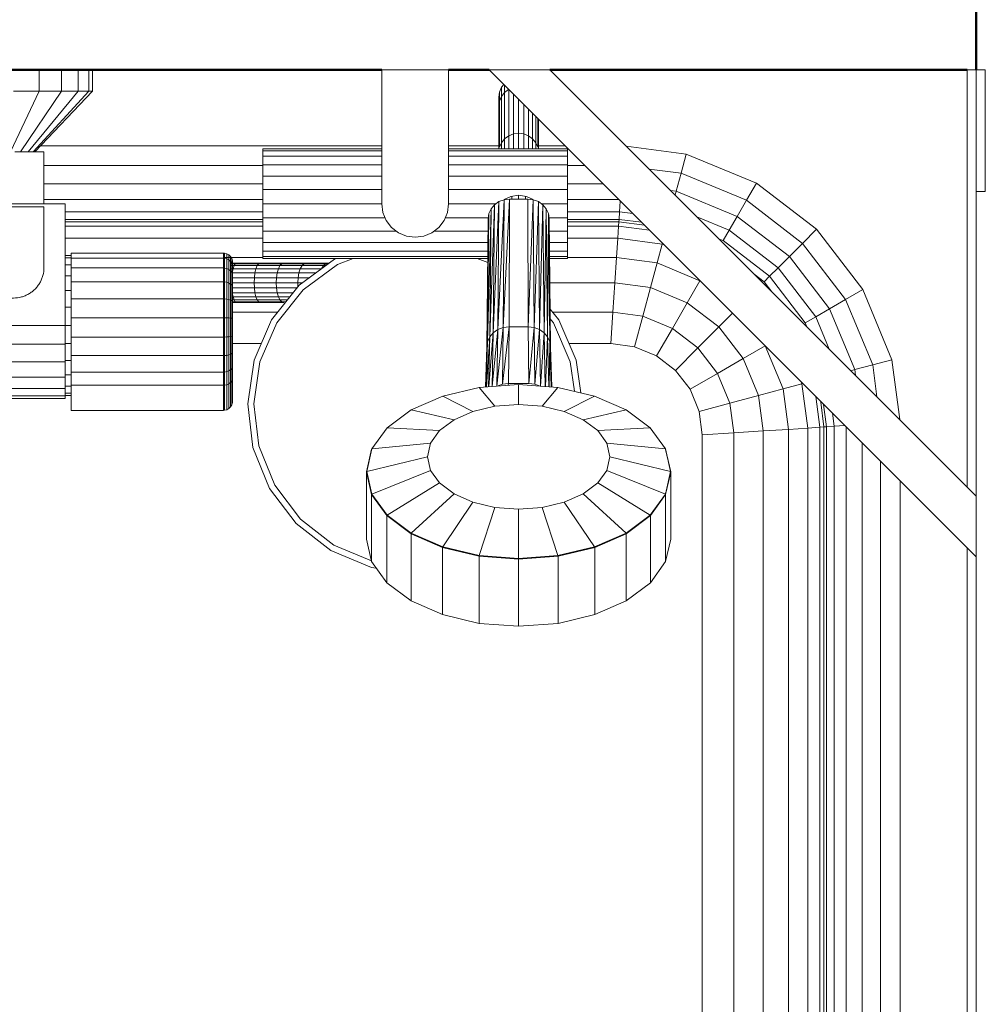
# Model space of a CAD drawing. Header units: millimetres. Extents: x -121 to 17420, y 1231 to 43130.
# Tile 40 of 57: x 13053 to 13370, y 41869 to 42192. Entities that reach past the tile are written whole.
import ezdxf

# ---------------------------------------------------------------- set-up
doc = ezdxf.new("R2010")
doc.units = ezdxf.units.MM
for name, color, linetype, lineweight in [('A-WALL-____-MCUT', 113, 'Continuous', 50), ('A-WALL-____-OTLN', 113, 'Continuous', 20), ('M-EQPM-____-OTLN', 50, 'Continuous', 20)]:
    doc.layers.add(name, color=color, linetype=linetype, lineweight=lineweight)

# ---------------------------------------------------------------- blocks, each defined once
blk = doc.blocks.new('Прямая форма - 83 new-608728-В_Этаж 01_Канализация')
at = {"layer": 'M-EQPM-____-OTLN', "color": 9}
for p, q in [((92.34, 493), (92.34, 500)), ((99.59, 493), (99.59, 500)), ((105.15, 493), (105.15, 500)), ((108.64, 493), (108.64, 500)), ((109.84, 493), (109.84, 500)), ((204.84, 456), (204.84, 500)), ((226.84, 500), (204.84, 500)), ((226.84, 456), (226.84, 500)), ((400.16, 339.93), (240.1, 500)), ((260.1, 500), (240.1, 500)), ((400.16, 359.93), (260.1, 500)), ((397.16, 362.93), (397.16, 500)), ((397.16, 500), (400.16, 500)), ((400.16, 500), (400.16, 359.93)), ((400.16, 500), (403.16, 500)), ((403.16, 500), (403.16, 460)), ((244.21, 494.25), (244.92, 495.18)), ((92.34, 493), (82.84, 473)), ((92.34, 493), (83.9, 493)), ((99.59, 493), (86.15, 473)), ((105.15, 493), (88.69, 473)), ((108.64, 493), (90.29, 473)), ((109.84, 493), (90.84, 473)), ((99.59, 493), (92.34, 493)), ((105.15, 493), (99.59, 493)), ((108.64, 493), (105.15, 493)), ((109.84, 493), (108.64, 493)), ((243.34, 491), (243.56, 492.68)), ((243.56, 492.68), (244.21, 494.25)), ((243.56, 489.63), (243.56, 492.68)), ((244.21, 491.19), (244.21, 494.25)), ((244.21, 491.19), (245.24, 492.53)), ((245.24, 492.53), (245.24, 494.86)), ((245.24, 492.53), (246.56, 493.54)), ((245.24, 477.33), (245.24, 492.53)), ((246.59, 493.51), (246.59, 478.32)), ((248.16, 491.94), (248.16, 478.95)), ((243.52, 489.63), (243.34, 491)), ((243.34, 491), (243.34, 487.95)), ((243.34, 487.95), (243.34, 491)), ((243.34, 487.95), (243.56, 489.63)), ((243.56, 489.63), (244.21, 491.19)), ((243.56, 474.52), (243.56, 489.63)), ((244.21, 476.03), (244.21, 491.19)), ((249.84, 479.16), (249.84, 490.26)), ((251.52, 478.95), (251.52, 488.58)), ((243.34, 474), (243.34, 487.95)), ((253.09, 478.32), (253.09, 487.01)), ((254.43, 477.33), (254.43, 485.66)), ((255.47, 476.03), (255.47, 484.63)), ((256.12, 474.52), (256.12, 483.98)), ((256.34, 474), (256.34, 483.76)), ((246.59, 478.32), (248.16, 478.95)), ((248.16, 478.95), (249.84, 479.16)), ((248.16, 478.95), (248.16, 474)), ((249.84, 474), (249.84, 479.16)), ((249.84, 479.16), (251.52, 478.95)), ((251.52, 478.95), (253.09, 478.32)), ((251.52, 474), (251.52, 478.95)), ((243.56, 474.52), (244.21, 476.03)), ((244.21, 476.03), (245.24, 477.33)), ((244.21, 474), (244.21, 476.03)), ((245.24, 477.33), (246.59, 478.32)), ((245.24, 474), (245.24, 477.33)), ((246.59, 478.32), (246.59, 474)), ((253.09, 478.32), (254.43, 477.33)), ((253.09, 474), (253.09, 478.32)), ((254.43, 477.33), (255.47, 476.03)), ((254.43, 474), (254.43, 477.33)), ((255.47, 476.03), (256.12, 474.52)), ((255.47, 474), (255.47, 476.03)), ((84.34, 473), (93.84, 473)), ((92.74, 475), (204.84, 475)), ((93.84, 473), (93.84, 456)), ((165.84, 473.39), (165.84, 474)), ((204.84, 474), (165.84, 474)), ((165.84, 471.59), (165.84, 473.39)), ((204.84, 473.39), (165.84, 473.39)), ((226.84, 475), (243.34, 475)), ((265.84, 474), (226.84, 474)), ((265.84, 473.39), (226.84, 473.39)), ((256.34, 475), (265.1, 475)), ((265.84, 474), (265.84, 473.39)), ((265.84, 473.39), (265.84, 471.59)), ((285.2, 474.9), (304.9, 472.3)), ((165.84, 468.73), (165.84, 471.59)), ((165.84, 471.59), (204.84, 471.59)), ((226.84, 471.59), (265.84, 471.59)), ((265.84, 471.59), (265.84, 468.73)), ((303.21, 466), (304.9, 472.3)), ((304.9, 472.3), (327.94, 462.76)), ((93.84, 468.53), (165.84, 468.53)), ((165.84, 465), (165.84, 468.73)), ((204.84, 468.73), (165.84, 468.73)), ((265.84, 468.73), (226.84, 468.73)), ((265.84, 468.73), (265.84, 465)), ((265.84, 468.53), (271.57, 468.53)), ((292.72, 467.38), (303.21, 466)), ((301.63, 460.13), (303.21, 466)), ((303.21, 466), (324.68, 457.11)), ((165.84, 460.66), (165.84, 465)), ((165.84, 465), (204.84, 465)), ((265.84, 465), (226.84, 465)), ((265.84, 460.66), (265.84, 465)), ((324.68, 457.11), (327.94, 462.76)), ((327.94, 462.76), (347.73, 447.57)), ((93.84, 462.5), (165.84, 462.5)), ((165.84, 456), (165.84, 460.66)), ((204.84, 460.66), (165.84, 460.66)), ((265.84, 460.66), (226.84, 460.66)), ((265.84, 462.5), (277.6, 462.5)), ((265.84, 456), (265.84, 460.66)), ((299.72, 460.38), (301.63, 460.13)), ((301.28, 458.82), (301.63, 460.13)), ((301.63, 460.13), (321.64, 451.84)), ((403.16, 460), (400.16, 460)), ((93.84, 457.32), (165.84, 457.32)), ((243.34, 456.67), (241.49, 413.6)), ((241.49, 413.6), (243.34, 456.67)), ((241.89, 455.66), (243.34, 456.67)), ((241.89, 455.66), (243.34, 456.67)), ((245.03, 457.3), (243.01, 414.64)), ((243.01, 414.64), (245.03, 457.3)), ((243.01, 414.64), (243.34, 456.67)), ((243.34, 456.67), (243.01, 414.64)), ((243.34, 456.67), (245.03, 457.3)), ((243.34, 456.67), (245.03, 457.3)), ((246.84, 457.52), (244.79, 415.3)), ((244.79, 415.3), (246.84, 457.52)), ((244.79, 415.3), (245.03, 457.3)), ((245.03, 457.3), (244.79, 415.3)), ((245.03, 457.33), (247.25, 458.41)), ((246.84, 457.52), (245.03, 457.3)), ((245.03, 457.3), (246.84, 457.52)), ((246.69, 415.53), (246.84, 457.52)), ((246.69, 415.53), (246.84, 457.52)), ((252.84, 457.52), (246.84, 457.52)), ((252.84, 457.52), (246.84, 457.52)), ((247.25, 458.41), (249.84, 458.81)), ((247.64, 457.52), (247.64, 458.47)), ((249.84, 457.52), (249.84, 458.81)), ((249.84, 458.81), (252.43, 458.41)), ((252.04, 457.52), (252.04, 458.47)), ((252.43, 458.41), (254.65, 457.33)), ((252.99, 415.53), (252.84, 457.52)), ((252.84, 457.52), (252.99, 415.53)), ((252.84, 457.52), (254.65, 457.3)), ((252.84, 457.52), (254.65, 457.3)), ((254.65, 457.3), (252.99, 415.53)), ((252.99, 415.53), (254.65, 457.3)), ((254.89, 415.3), (254.65, 457.3)), ((254.65, 457.3), (254.89, 415.3)), ((254.65, 457.3), (256.34, 456.67)), ((254.65, 457.3), (256.34, 456.67)), ((256.34, 456.67), (254.89, 415.3)), ((254.89, 415.3), (256.34, 456.67)), ((256.66, 414.64), (256.34, 456.67)), ((256.34, 456.67), (256.66, 414.64)), ((256.34, 456.67), (257.79, 455.66)), ((256.34, 456.67), (257.79, 455.66)), ((265.84, 457.32), (282.78, 457.32)), ((283, 453.35), (283.23, 456.86)), ((321.64, 451.84), (324.68, 457.11)), ((324.68, 457.11), (343.12, 442.96)), ((100.84, 456), (-101.16, 456)), ((100.84, 416), (100.84, 456)), ((100.84, 453.35), (165.84, 453.35)), ((165.84, 451.34), (165.84, 456)), ((204.84, 456), (165.84, 456)), ((205.21, 453.15), (204.84, 456)), ((205.21, 453.15), (206.31, 450.5)), ((225.36, 450.5), (226.46, 453.15)), ((226.46, 453.15), (226.84, 456)), ((242.38, 456), (226.84, 456)), ((240.78, 454.34), (239.59, 410.64)), ((239.59, 410.64), (240.78, 454.34)), ((240.08, 452.81), (240.78, 454.34)), ((240.08, 452.81), (240.78, 454.34)), ((241.89, 455.66), (240.32, 412.23)), ((240.32, 412.23), (241.89, 455.66)), ((240.32, 412.23), (240.78, 454.34)), ((240.78, 454.34), (240.32, 412.23)), ((240.78, 454.34), (241.89, 455.66)), ((240.78, 454.34), (241.89, 455.66)), ((241.49, 413.6), (241.89, 455.66)), ((241.89, 455.66), (241.49, 413.6)), ((257.79, 455.66), (256.66, 414.64)), ((256.66, 414.64), (257.79, 455.66)), ((257.3, 456), (265.84, 456)), ((258.18, 413.6), (257.79, 455.66)), ((257.79, 455.66), (258.18, 413.6)), ((257.79, 455.66), (258.9, 454.34)), ((257.79, 455.66), (258.9, 454.34)), ((258.9, 454.34), (258.18, 413.6)), ((258.18, 413.6), (258.9, 454.34)), ((259.35, 412.23), (258.9, 454.34)), ((258.9, 454.34), (259.35, 412.23)), ((258.9, 454.34), (259.6, 452.81)), ((259.6, 452.81), (258.9, 454.34)), ((265.84, 451.34), (265.84, 456)), ((265.84, 453.35), (283, 453.35)), ((282.84, 450.85), (283, 453.35)), ((283, 453.35), (287.32, 452.78)), ((165.84, 450.85), (100.84, 450.85)), ((165.84, 450), (100.84, 450)), ((165.84, 447), (165.84, 451.34)), ((205.96, 451.34), (165.84, 451.34)), ((206.31, 450.5), (208.06, 448.22)), ((223.62, 448.22), (225.36, 450.5)), ((225.71, 451.34), (239.86, 451.34)), ((240.08, 452.81), (239.34, 408.93)), ((239.34, 408.93), (240.08, 452.81)), ((239.34, 408.93), (239.84, 451.17)), ((239.84, 451.17), (239.34, 408.93)), ((239.59, 410.64), (240.08, 452.81)), ((240.08, 452.81), (239.59, 410.64)), ((239.84, 451.17), (240.08, 452.81)), ((239.84, 451.17), (240.08, 452.81)), ((259.6, 452.81), (259.35, 412.23)), ((259.35, 412.23), (259.6, 452.81)), ((260.09, 410.64), (259.6, 452.81)), ((259.6, 452.81), (260.09, 410.64)), ((259.6, 452.81), (259.84, 451.17)), ((259.84, 451.17), (259.6, 452.81)), ((259.81, 451.34), (265.84, 451.34)), ((260.34, 408.93), (259.84, 451.17)), ((259.84, 451.17), (260.09, 410.64)), ((259.84, 451.17), (260.34, 408.93)), ((260.09, 410.64), (259.84, 451.17)), ((265.84, 451.34), (265.84, 447)), ((282.84, 450.85), (265.84, 450.85)), ((282.78, 450), (265.84, 450)), ((282.69, 448.64), (282.78, 450)), ((282.78, 450), (282.84, 450.85)), ((291.21, 448.89), (282.78, 450)), ((290.22, 449.88), (282.84, 450.85)), ((308.36, 451.73), (319.03, 447.32)), ((319.03, 447.32), (321.64, 451.84)), ((321.64, 451.84), (338.82, 438.66)), ((100.84, 448.64), (165.84, 448.64)), ((209.65, 447), (165.84, 447)), ((165.84, 447), (165.84, 443.27)), ((208.06, 448.22), (210.34, 446.47)), ((221.34, 446.47), (223.62, 448.22)), ((222.02, 447), (239.79, 447)), ((259.86, 447), (265.84, 447)), ((265.84, 448.64), (282.69, 448.64)), ((265.84, 447), (265.84, 443.27)), ((282.43, 444.64), (282.69, 448.64)), ((282.69, 448.64), (292.79, 447.31)), ((317.02, 443.85), (319.03, 447.32)), ((319.03, 447.32), (335.13, 434.96)), ((343.12, 442.96), (347.73, 447.57)), ((347.73, 447.57), (362.92, 427.78)), ((100.84, 444.64), (165.84, 444.64)), ((239.74, 443.27), (165.84, 443.27)), ((165.84, 443.27), (165.84, 440.41)), ((210.34, 446.47), (212.99, 445.37)), ((212.99, 445.37), (215.84, 445)), ((215.84, 445), (218.68, 445.37)), ((218.68, 445.37), (221.34, 446.47)), ((259.89, 443.27), (265.84, 443.27)), ((265.84, 444.64), (282.43, 444.64)), ((265.84, 443.27), (265.84, 440.41)), ((282.02, 438.28), (282.43, 444.64)), ((296.97, 442.73), (282.43, 444.64)), ((315.7, 444.39), (317.02, 443.85)), ((317.02, 443.85), (332.29, 432.13)), ((165.84, 440.41), (239.71, 440.41)), ((165.84, 440.41), (165.84, 438.61)), ((259.9, 440.41), (265.84, 440.41)), ((265.84, 440.41), (265.84, 438.61)), ((296.97, 442.73), (295.31, 436.53)), ((297.65, 442.44), (296.97, 442.73)), ((338.82, 438.66), (343.12, 442.96)), ((343.12, 442.96), (357.27, 424.52)), ((102.84, 439), (100.84, 439)), ((102.84, 438.22), (100.84, 438.22)), ((102.84, 438.11), (102.84, 439.79)), ((152.84, 439.79), (102.84, 439.79)), ((102.84, 434.87), (102.84, 438.11)), ((152.84, 438.11), (102.84, 438.11)), ((152.84, 438.11), (152.84, 439.79)), ((153.23, 439.76), (152.84, 439.79)), ((153.23, 439.76), (152.84, 439.79)), ((165.84, 438.28), (152.84, 438.28)), ((152.84, 434.87), (152.84, 438.11)), ((153.23, 438.09), (152.84, 438.11)), ((153.23, 438.09), (152.84, 438.11)), ((153.23, 438.09), (153.23, 439.76)), ((153.23, 439.76), (153.23, 438.09)), ((153.99, 439.56), (153.23, 439.76)), ((153.99, 439.56), (153.23, 439.76)), ((153.23, 434.85), (153.23, 438.09)), ((153.99, 437.9), (153.23, 438.09)), ((153.99, 437.9), (153.99, 439.56)), ((153.99, 439.56), (153.99, 437.9)), ((154.66, 439.17), (153.99, 439.56)), ((154.66, 439.17), (153.99, 439.56)), ((153.99, 434.69), (153.99, 437.9)), ((154.66, 437.53), (153.99, 437.9)), ((154.66, 437.53), (154.66, 439.17)), ((154.66, 439.17), (154.66, 437.53)), ((155.22, 438.61), (154.66, 439.17)), ((155.22, 438.61), (154.66, 439.17)), ((154.66, 434.38), (154.66, 437.53)), ((155.22, 437.02), (154.66, 437.53)), ((155.22, 437.02), (155.22, 438.61)), ((155.22, 438.61), (155.22, 437.02)), ((155.61, 437.94), (155.22, 438.61)), ((155.61, 437.94), (155.22, 438.61)), ((155.22, 433.94), (155.22, 437.02)), ((155.61, 436.39), (155.22, 437.02)), ((155.61, 436.39), (155.22, 437.02)), ((155.61, 436.39), (155.61, 437.94)), ((155.61, 437.94), (155.61, 436.39)), ((155.81, 437.18), (155.61, 437.94)), ((155.81, 437.18), (155.61, 437.94)), ((155.81, 435.68), (155.81, 437.18)), ((155.81, 437.18), (155.81, 435.68)), ((155.84, 436.79), (155.81, 437.18)), ((155.84, 436.79), (155.81, 437.18)), ((155.84, 435.32), (155.84, 436.79)), ((155.84, 436.79), (155.84, 435.32)), ((165.84, 438.61), (239.69, 438.61)), ((165.84, 438.61), (165.84, 438)), ((165.84, 438), (239.68, 438)), ((177.69, 429.18), (189.35, 437.76)), ((189.35, 437.76), (189.97, 438)), ((195.44, 438), (190.31, 436.01)), ((239.67, 436.67), (236.23, 438)), ((259.91, 438.61), (265.84, 438.61)), ((259.92, 438), (265.84, 438)), ((265.84, 438.61), (265.84, 438)), ((282.02, 438.28), (265.84, 438.28)), ((282.02, 438.28), (281.47, 430)), ((295.31, 436.53), (282.02, 438.28)), ((335.13, 434.96), (338.82, 438.66)), ((338.82, 438.66), (352, 421.48)), ((102.84, 435.92), (100.84, 435.92)), ((102.84, 430.3), (102.84, 434.87)), ((152.84, 434.87), (102.84, 434.87)), ((152.84, 430.3), (152.84, 434.87)), ((153.23, 434.85), (152.84, 434.87)), ((153.23, 430.29), (153.23, 434.85)), ((153.99, 434.69), (153.23, 434.85)), ((153.99, 430.17), (153.99, 434.69)), ((154.66, 434.38), (153.99, 434.69)), ((154.66, 429.93), (154.66, 434.38)), ((155.22, 433.94), (154.66, 434.38)), ((157.19, 436.5), (155.22, 436.5)), ((155.22, 436.28), (156.75, 436.28)), ((155.22, 435.63), (156.35, 435.63)), ((156, 434.6), (155.22, 434.6)), ((155.22, 429.6), (155.22, 433.94)), ((155.61, 433.4), (155.22, 433.94)), ((155.61, 433.4), (155.61, 436.39)), ((155.61, 436.39), (155.61, 433.4)), ((155.81, 435.68), (155.61, 436.39)), ((155.81, 435.68), (155.61, 436.39)), ((155.73, 433.25), (156, 434.6)), ((155.81, 432.8), (155.81, 435.68)), ((155.81, 435.68), (155.81, 432.8)), ((155.84, 435.32), (155.81, 435.68)), ((155.84, 435.32), (155.81, 435.68)), ((155.84, 432.49), (155.84, 435.32)), ((155.84, 435.32), (155.84, 432.49)), ((156, 434.6), (156.35, 435.63)), ((163.54, 434.6), (156, 434.6)), ((156.35, 435.63), (156.75, 436.28)), ((156.35, 435.63), (163.97, 435.63)), ((156.75, 436.28), (157.19, 436.5)), ((156.75, 436.28), (164.48, 436.28)), ((165.02, 436.5), (157.19, 436.5)), ((163.21, 433.25), (163.54, 434.6)), ((163.54, 434.6), (163.97, 435.63)), ((170.91, 434.6), (163.54, 434.6)), ((163.97, 435.63), (164.48, 436.28)), ((163.97, 435.63), (171.43, 435.63)), ((164.48, 436.28), (165.02, 436.5)), ((164.48, 436.28), (172.03, 436.28)), ((172.67, 436.5), (165.02, 436.5)), ((170.52, 433.25), (170.91, 434.6)), ((170.91, 434.6), (171.43, 435.63)), ((178.09, 434.6), (170.91, 434.6)), ((171.43, 435.63), (172.03, 436.28)), ((171.43, 435.63), (178.69, 435.63)), ((172.03, 436.28), (172.67, 436.5)), ((172.03, 436.28), (179.38, 436.28)), ((180.12, 436.5), (172.67, 436.5)), ((177.63, 433.25), (178.09, 434.6)), ((178.09, 434.6), (178.69, 435.63)), ((185.04, 434.6), (178.09, 434.6)), ((178.69, 435.63), (179.38, 436.28)), ((178.69, 435.63), (185.71, 435.63)), ((190.31, 436.01), (179.08, 427.74)), ((179.38, 436.28), (180.12, 436.5)), ((179.38, 436.28), (186.5, 436.28)), ((187.34, 436.5), (180.12, 436.5)), ((185.04, 434.6), (185.71, 435.63)), ((185.71, 435.63), (186.5, 436.28)), ((185.71, 435.63), (186.45, 435.63)), ((186.5, 436.28), (187.34, 436.5)), ((186.5, 436.28), (187.34, 436.28)), ((295.31, 436.53), (293.15, 428.46)), ((309.4, 430.7), (295.31, 436.53)), ((332.29, 432.13), (335.13, 434.96)), ((335.13, 434.96), (347.48, 418.87)), ((102.84, 432.26), (100.84, 432.26)), ((155.61, 429.19), (155.61, 433.4)), ((155.81, 432.8), (155.61, 433.4)), ((155.81, 432.8), (155.61, 433.4)), ((155.61, 432.1), (155.73, 433.25)), ((163, 431.68), (155.61, 431.68)), ((163.21, 433.25), (155.73, 433.25)), ((155.81, 428.73), (155.81, 432.8)), ((155.81, 432.8), (155.81, 428.73)), ((155.84, 432.49), (155.81, 432.8)), ((155.84, 432.49), (155.81, 432.8)), ((155.84, 428.5), (155.84, 432.49)), ((155.84, 432.49), (155.84, 428.5)), ((162.93, 430), (163, 431.68)), ((163, 431.68), (163.21, 433.25)), ((170.27, 431.68), (163, 431.68)), ((170.52, 433.25), (163.21, 433.25)), ((170.18, 430), (170.27, 431.68)), ((170.27, 431.68), (170.52, 433.25)), ((177.35, 431.68), (170.27, 431.68)), ((177.63, 433.25), (170.52, 433.25)), ((177.25, 430), (177.35, 431.68)), ((177.35, 431.68), (177.63, 433.25)), ((181.09, 431.68), (177.35, 431.68)), ((183.22, 433.25), (177.63, 433.25)), ((309.42, 430.68), (305.25, 423.45)), ((327.23, 432.87), (330.51, 430.35)), ((330.51, 430.35), (332.29, 432.13)), ((330.51, 430.35), (333.03, 427.07)), ((332.29, 432.13), (344.01, 416.86)), ((102.84, 427.5), (100.84, 427.5)), ((102.84, 424.72), (102.84, 430.3)), ((152.84, 430.3), (102.84, 430.3)), ((152.84, 424.72), (152.84, 430.3)), ((153.23, 430.29), (152.84, 430.3)), ((153.23, 424.71), (153.23, 430.29)), ((153.99, 430.17), (153.23, 430.29)), ((153.99, 424.64), (153.99, 430.17)), ((154.66, 429.93), (153.99, 430.17)), ((154.66, 424.5), (154.66, 429.93)), ((155.22, 429.6), (154.66, 429.93)), ((155.22, 424.29), (155.22, 429.6)), ((155.61, 429.19), (155.22, 429.6)), ((162.93, 430), (155.61, 430)), ((155.61, 424.04), (155.61, 429.19)), ((155.81, 428.73), (155.61, 429.19)), ((155.81, 428.73), (155.61, 429.19)), ((163, 428.32), (155.61, 428.32)), ((155.73, 426.75), (155.61, 427.9)), ((155.81, 423.77), (155.81, 428.73)), ((155.81, 428.73), (155.81, 423.77)), ((155.84, 428.5), (155.81, 428.73)), ((155.84, 428.5), (155.81, 428.73)), ((155.84, 423.62), (155.84, 428.5)), ((155.84, 428.5), (155.84, 423.62)), ((163, 428.32), (162.93, 430)), ((170.18, 430), (162.93, 430)), ((163.21, 426.75), (163, 428.32)), ((170.27, 428.32), (163, 428.32)), ((168.68, 417.86), (177.69, 429.18)), ((170.27, 428.32), (170.18, 430)), ((177.25, 430), (170.18, 430)), ((170.52, 426.75), (170.27, 428.32)), ((177, 428.32), (170.27, 428.32)), ((179.08, 427.74), (170.39, 416.83)), ((177.32, 428.72), (177.25, 430)), ((178.81, 430), (177.25, 430)), ((281.47, 430), (260.09, 430)), ((281.47, 430), (280.84, 420.35)), ((293.15, 428.46), (281.47, 430)), ((293.15, 428.46), (290.63, 419.06)), ((305.25, 423.45), (293.15, 428.46)), ((357.27, 424.52), (362.92, 427.78)), ((362.92, 427.78), (372.47, 404.73)), ((102.84, 418.53), (102.84, 424.72)), ((152.84, 424.72), (102.84, 424.72)), ((152.84, 418.53), (152.84, 424.72)), ((153.23, 424.71), (152.84, 424.72)), ((153.23, 418.53), (153.23, 424.71)), ((153.99, 424.64), (153.23, 424.71)), ((153.99, 418.51), (153.99, 424.64)), ((154.66, 424.5), (153.99, 424.64)), ((154.66, 418.46), (154.66, 424.5)), ((155.22, 424.29), (154.66, 424.5)), ((155.22, 418.41), (155.22, 424.29)), ((155.61, 424.04), (155.22, 424.29)), ((156.35, 424.37), (155.61, 424.37)), ((155.61, 418.33), (155.61, 424.04)), ((155.81, 423.77), (155.61, 424.04)), ((155.81, 423.77), (155.61, 424.04)), ((156, 425.4), (155.73, 426.75)), ((163.21, 426.75), (155.73, 426.75)), ((156.35, 424.37), (156, 425.4)), ((163.54, 425.4), (156, 425.4)), ((156.75, 423.72), (156.35, 424.37)), ((163.97, 424.37), (156.35, 424.37)), ((163.54, 425.4), (163.21, 426.75)), ((170.52, 426.75), (163.21, 426.75)), ((163.97, 424.37), (163.54, 425.4)), ((170.91, 425.4), (163.54, 425.4)), ((164.48, 423.72), (163.97, 424.37)), ((171.43, 424.37), (163.97, 424.37)), ((170.91, 425.4), (170.52, 426.75)), ((175.76, 426.75), (170.52, 426.75)), ((171.43, 424.37), (170.91, 425.4)), ((174.68, 425.4), (170.91, 425.4)), ((172.03, 423.72), (171.43, 424.37)), ((173.86, 424.37), (171.43, 424.37)), ((352, 421.48), (357.27, 424.52)), ((357.27, 424.52), (366.16, 403.04)), ((102.84, 421.95), (100.84, 421.95)), ((156.75, 423.72), (155.61, 423.72)), ((157.19, 423.5), (155.61, 423.5)), ((155.81, 418.25), (155.81, 423.77)), ((155.81, 423.77), (155.81, 418.25)), ((155.84, 423.62), (155.81, 423.77)), ((155.84, 423.62), (155.81, 423.77)), ((155.84, 418.21), (155.84, 423.62)), ((155.84, 423.62), (155.84, 418.21)), ((157.19, 423.5), (156.75, 423.72)), ((164.48, 423.72), (156.75, 423.72)), ((165.02, 423.5), (157.19, 423.5)), ((165.02, 423.5), (164.48, 423.72)), ((172.03, 423.72), (164.48, 423.72)), ((172.67, 423.5), (165.02, 423.5)), ((172.67, 423.5), (172.03, 423.72)), ((173.35, 423.72), (172.03, 423.72)), ((260.19, 421.38), (263, 417.86)), ((305.25, 423.45), (300.38, 415.02)), ((315.64, 415.48), (305.25, 423.45)), ((347.48, 418.87), (352, 421.48)), ((352, 421.48), (360.29, 401.47)), ((102.84, 412.16), (102.84, 418.53)), ((152.84, 418.53), (102.84, 418.53)), ((152.84, 412.16), (152.84, 418.53)), ((153.23, 418.53), (152.84, 418.53)), ((153.23, 412.16), (153.23, 418.53)), ((153.99, 418.51), (153.23, 418.53)), ((153.99, 412.2), (153.99, 418.51)), ((154.66, 418.46), (153.99, 418.51)), ((154.66, 412.26), (154.66, 418.46)), ((155.22, 418.41), (154.66, 418.46)), ((155.22, 412.35), (155.22, 418.41)), ((155.61, 418.33), (155.22, 418.41)), ((170.66, 420.35), (155.61, 420.35)), ((155.61, 412.46), (155.61, 418.33)), ((155.81, 418.25), (155.61, 418.33)), ((155.81, 418.25), (155.61, 418.33)), ((155.81, 412.58), (155.81, 418.25)), ((155.81, 418.25), (155.81, 412.58)), ((155.84, 418.21), (155.81, 418.25)), ((155.84, 418.21), (155.81, 418.25)), ((155.84, 412.64), (155.84, 418.21)), ((155.84, 418.21), (155.84, 412.64)), ((162.93, 404.58), (168.68, 417.86)), ((261.28, 416.83), (260.23, 418.15)), ((280.84, 420.35), (261.01, 420.35)), ((263, 417.86), (268.75, 404.58)), ((280.84, 420.35), (280.16, 410)), ((290.63, 419.06), (280.84, 420.35)), ((290.63, 419.06), (287.93, 408.98)), ((300.38, 415.02), (290.63, 419.06)), ((320.13, 419.97), (315.64, 415.48)), ((344.01, 416.86), (347.48, 418.87)), ((347.48, 418.87), (351.9, 408.2)), ((-101.16, 416), (100.84, 416)), ((102.84, 416), (100.84, 416)), ((100.84, 409.79), (100.84, 416)), ((170.39, 416.83), (164.85, 404.03)), ((243.01, 414.64), (241.17, 395.96)), ((241.17, 395.96), (243.01, 414.64)), ((241.49, 413.6), (243.01, 414.64)), ((243.01, 414.64), (241.49, 413.6)), ((242.67, 396.07), (243.01, 414.64)), ((243.01, 414.64), (242.67, 396.07)), ((244.79, 415.3), (242.68, 396.08)), ((242.68, 396.08), (244.79, 415.3)), ((243.01, 414.64), (244.79, 415.3)), ((244.79, 415.3), (243.01, 414.64)), ((246.69, 415.53), (244.53, 396.71)), ((244.53, 396.71), (246.69, 415.53)), ((244.53, 396.71), (244.79, 415.3)), ((244.79, 415.3), (244.53, 396.71)), ((244.79, 415.3), (246.69, 415.53)), ((246.69, 415.53), (244.79, 415.3)), ((246.53, 396.94), (246.69, 415.53)), ((246.53, 396.94), (246.69, 415.53)), ((252.99, 415.53), (246.69, 415.53)), ((252.99, 415.53), (246.69, 415.53)), ((253.14, 396.94), (252.99, 415.53)), ((252.99, 415.53), (253.14, 396.94)), ((252.99, 415.53), (254.89, 415.3)), ((254.89, 415.3), (252.99, 415.53)), ((254.89, 415.3), (253.14, 396.94)), ((253.14, 396.94), (254.89, 415.3)), ((255.14, 396.71), (254.89, 415.3)), ((254.89, 415.3), (255.14, 396.71)), ((254.89, 415.3), (256.66, 414.64)), ((256.66, 414.64), (254.89, 415.3)), ((256.66, 414.64), (255.14, 396.71)), ((255.14, 396.71), (256.66, 414.64)), ((257, 396.07), (256.66, 414.64)), ((256.66, 414.64), (257, 396.07)), ((256.66, 414.64), (258.18, 413.6)), ((258.18, 413.6), (256.66, 414.64)), ((266.82, 404.03), (261.28, 416.83)), ((300.38, 415.02), (295.16, 405.98)), ((308.76, 408.6), (300.38, 415.02)), ((315.64, 415.48), (308.76, 408.6)), ((323.61, 405.09), (315.64, 415.48)), ((344.01, 416.86), (344.56, 415.54)), ((102.84, 406.06), (102.84, 412.16)), ((102.84, 412.16), (152.84, 412.16)), ((152.84, 406.06), (152.84, 412.16)), ((152.84, 412.16), (153.23, 412.16)), ((153.23, 412.16), (153.99, 412.2)), ((153.23, 406.07), (153.23, 412.16)), ((153.99, 412.2), (154.66, 412.26)), ((153.99, 406.15), (153.99, 412.2)), ((154.66, 412.26), (155.22, 412.35)), ((154.66, 406.32), (154.66, 412.26)), ((155.22, 412.35), (155.61, 412.46)), ((155.22, 406.55), (155.22, 412.35)), ((155.61, 412.46), (155.81, 412.58)), ((155.81, 412.58), (155.61, 412.46)), ((155.61, 406.83), (155.61, 412.46)), ((155.81, 412.58), (155.84, 412.64)), ((155.84, 412.64), (155.81, 412.58)), ((155.81, 412.58), (155.81, 407.15)), ((155.81, 407.15), (155.81, 412.58)), ((155.84, 412.64), (155.84, 407.31)), ((155.84, 407.31), (155.84, 412.64)), ((240.32, 412.23), (239.31, 395.82)), ((239.31, 395.82), (240.32, 412.23)), ((239.59, 410.64), (240.32, 412.23)), ((240.32, 412.23), (239.59, 410.64)), ((239.9, 395.87), (240.32, 412.23)), ((240.32, 412.23), (239.9, 395.87)), ((241.49, 413.6), (240.03, 395.88)), ((240.03, 395.88), (241.49, 413.6)), ((240.32, 412.23), (241.49, 413.6)), ((241.49, 413.6), (240.32, 412.23)), ((241.09, 395.96), (241.49, 413.6)), ((241.49, 413.6), (241.09, 395.96)), ((258.18, 413.6), (257.01, 396.07)), ((257.01, 396.07), (258.18, 413.6)), ((258.58, 395.96), (258.18, 413.6)), ((258.18, 413.6), (258.58, 395.96)), ((258.18, 413.6), (259.35, 412.23)), ((259.35, 412.23), (258.18, 413.6)), ((259.35, 412.23), (258.64, 395.95)), ((258.64, 395.95), (259.35, 412.23)), ((259.77, 395.87), (259.35, 412.23)), ((259.35, 412.23), (259.77, 395.87)), ((259.35, 412.23), (260.09, 410.64)), ((260.09, 410.64), (259.35, 412.23)), ((-101.16, 409.79), (100.84, 409.79)), ((102.84, 410.05), (100.84, 410.05)), ((100.84, 409.79), (100.84, 404)), ((165.28, 410), (155.61, 410)), ((165.28, 410), (155.61, 410)), ((238.97, 395.8), (239.34, 408.93)), ((239.34, 408.93), (238.97, 395.8)), ((239.59, 410.64), (239.02, 395.8)), ((239.02, 395.8), (239.59, 410.64)), ((239.18, 395.81), (239.59, 410.64)), ((239.59, 410.64), (239.18, 395.81)), ((239.34, 408.93), (239.59, 410.64)), ((239.59, 410.64), (239.34, 408.93)), ((260.09, 410.64), (259.86, 395.86)), ((259.86, 395.86), (260.09, 410.64)), ((260.49, 395.81), (260.09, 410.64)), ((260.09, 410.64), (260.49, 395.81)), ((260.09, 410.64), (260.34, 408.93)), ((260.34, 408.93), (260.09, 410.64)), ((260.71, 395.8), (260.34, 408.93)), ((260.34, 408.93), (260.54, 395.81)), ((260.34, 408.93), (260.71, 395.8)), ((260.54, 395.81), (260.34, 408.93)), ((280.16, 410), (266.4, 410)), ((280.16, 410), (266.4, 410)), ((287.93, 408.98), (280.16, 410)), ((287.93, 408.98), (280.16, 410)), ((295.16, 405.98), (287.93, 408.98)), ((295.16, 405.98), (287.93, 408.98)), ((308.76, 408.6), (301.38, 401.21)), ((315.19, 400.22), (308.76, 408.6)), ((330.84, 409.26), (323.61, 405.09)), ((336.7, 395.15), (330.86, 409.24)), ((102.84, 404.5), (100.84, 404.5)), ((102.84, 400.66), (102.84, 406.06)), ((152.84, 406.06), (102.84, 406.06)), ((153.23, 406.07), (152.84, 406.06)), ((152.84, 400.66), (152.84, 406.06)), ((153.99, 406.15), (153.23, 406.07)), ((153.23, 400.67), (153.23, 406.07)), ((154.66, 406.32), (153.99, 406.15)), ((153.99, 400.8), (153.99, 406.15)), ((155.22, 406.55), (154.66, 406.32)), ((154.66, 401.06), (154.66, 406.32)), ((155.61, 406.83), (155.22, 406.55)), ((155.22, 401.41), (155.22, 406.55)), ((155.81, 407.15), (155.61, 406.83)), ((155.81, 407.15), (155.61, 406.83)), ((155.61, 401.85), (155.61, 406.83)), ((155.84, 407.31), (155.81, 407.15)), ((155.84, 407.31), (155.81, 407.15)), ((155.81, 407.15), (155.81, 402.34)), ((155.81, 402.34), (155.81, 407.15)), ((155.84, 407.31), (155.84, 402.59)), ((155.84, 402.59), (155.84, 407.31)), ((160.84, 390.25), (162.93, 404.58)), ((268.75, 404.58), (270.31, 393.85)), ((301.38, 401.21), (295.16, 405.98)), ((301.38, 401.21), (295.16, 405.98)), ((323.61, 405.09), (315.19, 400.22)), ((328.63, 392.99), (323.61, 405.09)), ((366.16, 403.04), (372.47, 404.73)), ((372.47, 404.73), (375.06, 385.04)), ((100.84, 404), (-101.16, 404)), ((100.84, 404), (100.84, 399.03)), ((155.22, 401.41), (154.66, 401.06)), ((155.61, 401.85), (155.22, 401.41)), ((155.22, 397.26), (155.22, 401.41)), ((155.81, 402.34), (155.61, 401.85)), ((155.81, 402.34), (155.61, 401.85)), ((155.61, 397.79), (155.61, 401.85)), ((155.84, 402.59), (155.81, 402.34)), ((155.84, 402.59), (155.81, 402.34)), ((155.81, 402.34), (155.81, 398.38)), ((155.81, 398.38), (155.81, 402.34)), ((155.84, 402.59), (155.84, 398.68)), ((155.84, 398.68), (155.84, 402.59)), ((164.85, 404.03), (162.84, 390.23)), ((268.23, 394.34), (266.82, 404.03)), ((306.14, 395), (301.38, 401.21)), ((306.14, 395), (301.38, 401.21)), ((358.98, 401.12), (360.29, 401.47)), ((360.29, 401.47), (366.16, 403.04)), ((360.29, 401.47), (360.54, 399.56)), ((366.16, 403.04), (367.54, 392.55)), ((100.84, 399.03), (-101.16, 399.03)), ((102.84, 399.74), (100.84, 399.74)), ((100.84, 399.03), (100.84, 395.22)), ((102.84, 396.34), (102.84, 400.66)), ((152.84, 400.66), (102.84, 400.66)), ((153.23, 400.67), (152.84, 400.66)), ((152.84, 396.34), (152.84, 400.66)), ((153.99, 400.8), (153.23, 400.67)), ((153.23, 396.36), (153.23, 400.67)), ((154.66, 401.06), (153.99, 400.8)), ((153.99, 396.52), (153.99, 400.8)), ((154.66, 396.82), (154.66, 401.06)), ((155.81, 398.38), (155.61, 397.79)), ((155.84, 398.68), (155.81, 398.38)), ((155.84, 398.68), (155.81, 398.38)), ((155.81, 390.69), (155.81, 398.38)), ((315.19, 400.22), (306.14, 395)), ((319.23, 390.47), (315.19, 400.22)), ((100.84, 395.22), (-101.16, 395.22)), ((102.84, 396.08), (100.84, 396.08)), ((100.84, 395.22), (100.84, 392.82)), ((102.84, 388.08), (102.84, 396.34)), ((152.84, 396.34), (102.84, 396.34)), ((153.23, 396.36), (152.84, 396.34)), ((152.84, 388.08), (152.84, 396.34)), ((153.99, 396.52), (153.23, 396.36)), ((153.23, 388.11), (153.23, 396.36)), ((154.66, 396.82), (153.99, 396.52)), ((153.99, 388.31), (153.99, 396.52)), ((155.22, 397.26), (154.66, 396.82)), ((154.66, 388.7), (154.66, 396.82)), ((155.61, 397.79), (155.22, 397.26)), ((155.22, 389.25), (155.22, 397.26)), ((155.61, 389.93), (155.61, 397.79)), ((236.92, 395.64), (224.89, 392.78)), ((236.92, 395.64), (224.89, 392.78)), ((249.84, 396.62), (236.92, 395.64)), ((249.84, 396.62), (236.92, 395.64)), ((236.92, 395.64), (242.07, 389.45)), ((236.92, 395.64), (242.07, 389.45)), ((244.53, 396.71), (242.8, 396.08)), ((244.53, 396.71), (242.8, 396.08)), ((246.53, 396.94), (244.53, 396.71)), ((246.53, 396.94), (244.53, 396.71)), ((246.39, 396.36), (246.53, 396.94)), ((246.39, 396.36), (246.53, 396.94)), ((253.14, 396.94), (246.53, 396.94)), ((253.14, 396.94), (246.53, 396.94)), ((262.75, 395.64), (249.84, 396.62)), ((262.75, 395.64), (249.84, 396.62)), ((249.84, 396.62), (249.84, 390.03)), ((249.84, 396.62), (249.84, 390.03)), ((255.14, 396.71), (253.14, 396.94)), ((255.14, 396.71), (253.14, 396.94)), ((256.88, 396.08), (255.14, 396.71)), ((256.88, 396.08), (255.14, 396.71)), ((262.75, 395.64), (257.6, 389.45)), ((262.75, 395.64), (257.6, 389.45)), ((274.79, 392.78), (262.75, 395.64)), ((274.79, 392.78), (262.75, 395.64)), ((309.14, 387.76), (306.14, 395)), ((309.14, 387.76), (306.14, 395)), ((336.7, 395.15), (328.63, 392.99)), ((342.89, 396.81), (336.7, 395.15)), ((338.45, 381.85), (336.7, 395.15)), ((342.89, 396.81), (342.61, 397.49)), ((344.8, 382.27), (342.89, 396.81)), ((100.84, 392.82), (-101.16, 392.82)), ((100.84, 392), (-101.16, 392)), ((102.84, 393.78), (100.84, 393.78)), ((102.84, 393), (100.84, 393)), ((100.84, 392.82), (100.84, 392)), ((224.89, 392.78), (214.55, 388.23)), ((224.89, 392.78), (214.55, 388.23)), ((224.89, 392.78), (234.84, 387.73)), ((224.89, 392.78), (234.84, 387.73)), ((274.79, 392.78), (264.84, 387.73)), ((274.79, 392.78), (264.84, 387.73)), ((285.12, 388.23), (274.79, 392.78)), ((285.12, 388.23), (274.79, 392.78)), ((328.63, 392.99), (319.23, 390.47)), ((330.16, 381.31), (328.63, 392.99)), ((347.47, 392.63), (348.8, 382.53)), ((153.99, 388.31), (153.23, 388.11)), ((154.66, 388.7), (153.99, 388.31)), ((155.22, 389.25), (154.66, 388.7)), ((155.61, 389.93), (155.22, 389.25)), ((155.81, 390.69), (155.68, 390.18)), ((162.56, 375.88), (160.84, 390.25)), ((162.84, 390.23), (164.5, 376.38)), ((234.84, 387.73), (242.07, 389.45)), ((242.07, 389.45), (234.84, 387.73)), ((249.84, 390.03), (242.07, 389.45)), ((242.07, 389.45), (249.84, 390.03)), ((257.6, 389.45), (249.84, 390.03)), ((249.84, 390.03), (257.6, 389.45)), ((264.84, 387.73), (257.6, 389.45)), ((264.84, 387.73), (257.6, 389.45)), ((319.23, 390.47), (309.14, 387.76)), ((320.52, 380.68), (319.23, 390.47)), ((350.16, 382.62), (349.1, 390.73)), ((350.04, 390.05), (351.01, 382.68)), ((152.84, 388.08), (102.84, 388.08)), ((153.23, 388.11), (152.84, 388.08)), ((214.55, 388.23), (206.62, 382.31)), ((214.55, 388.23), (206.62, 382.31)), ((214.55, 388.23), (228.62, 384.99)), ((214.55, 388.23), (228.62, 384.99)), ((228.62, 384.99), (234.84, 387.73)), ((234.84, 387.73), (228.62, 384.99)), ((271.05, 384.99), (264.84, 387.73)), ((271.05, 384.99), (264.84, 387.73)), ((285.12, 388.23), (271.05, 384.99)), ((285.12, 388.23), (271.05, 384.99)), ((293.05, 382.31), (285.12, 388.23)), ((293.05, 382.31), (285.12, 388.23)), ((310.16, 380), (309.14, 387.76)), ((309.14, 387.76), (310.16, 380)), ((352.94, 387.15), (353.51, 382.84)), ((206.62, 382.31), (201.64, 375.4)), ((206.62, 382.31), (201.64, 375.4)), ((206.62, 382.31), (223.86, 381.43)), ((206.62, 382.31), (223.86, 381.43)), ((223.86, 381.43), (228.62, 384.99)), ((228.62, 384.99), (223.86, 381.43)), ((275.82, 381.43), (271.05, 384.99)), ((275.82, 381.43), (271.05, 384.99)), ((293.05, 382.31), (275.82, 381.43)), ((293.05, 382.31), (275.82, 381.43)), ((298.04, 375.4), (293.05, 382.31)), ((298.04, 375.4), (293.05, 382.31)), ((338.45, 381.85), (330.16, 381.31)), ((344.8, 382.27), (338.45, 381.85)), ((338.45, -381.85), (338.45, 381.85)), ((348.8, 382.53), (344.8, 382.27)), ((344.8, 382.27), (344.8, -382.27)), ((350.16, 382.62), (348.8, 382.53)), ((348.8, 382.53), (348.8, -382.53)), ((351.01, 382.68), (350.16, 382.62)), ((350.16, -382.62), (350.16, 382.62)), ((351.01, 382.68), (353.51, 382.84)), ((351.01, 382.68), (351.01, -382.68)), ((353.51, 382.84), (357.03, 383.07)), ((353.51, 382.84), (353.51, -382.84)), ((357.48, 382.61), (357.48, -383.1)), ((223.86, 381.43), (220.86, 377.28)), ((223.86, 381.43), (220.86, 377.28)), ((278.82, 377.28), (275.82, 381.43)), ((278.82, 377.28), (275.82, 381.43)), ((320.52, 380.68), (310.16, 380)), ((310.16, -380), (310.16, 380)), ((310.16, 380), (310.16, 0)), ((330.16, 381.31), (320.52, 380.68)), ((320.52, -380.68), (320.52, 380.68)), ((330.16, -381.31), (330.16, 381.31)), ((167.98, 362.46), (162.56, 375.88)), ((164.5, 376.38), (169.72, 363.45)), ((201.54, 375.34), (199.84, 367.91)), ((201.54, 375.34), (199.84, 367.91)), ((201.64, 375.4), (199.94, 367.99)), ((201.64, 375.4), (199.94, 367.99)), ((201.54, 375.25), (201.54, 375.34)), ((201.54, 375.25), (201.54, 375.34)), ((201.64, 375.4), (220.86, 377.28)), ((201.64, 375.4), (220.86, 377.28)), ((220.86, 377.28), (219.84, 372.83)), ((220.86, 377.28), (219.84, 372.83)), ((279.84, 372.83), (278.82, 377.28)), ((298.04, 375.4), (278.82, 377.28)), ((279.84, 372.83), (278.82, 377.28)), ((298.04, 375.4), (278.82, 377.28)), ((299.74, 367.99), (298.04, 375.4)), ((299.74, 367.99), (298.04, 375.4)), ((298.13, 375.25), (298.13, 375.34)), ((298.13, 375.25), (298.13, 375.34)), ((299.84, 367.91), (298.13, 375.34)), ((299.84, 367.91), (298.13, 375.34)), ((362.66, 377.43), (362.66, -383.44)), ((201.54, 375.25), (199.84, 367.83)), ((201.54, 375.25), (199.84, 367.83)), ((199.94, 367.99), (219.84, 372.83)), ((199.94, 367.99), (219.84, 372.83)), ((219.84, 372.83), (220.86, 368.37)), ((219.84, 372.83), (220.86, 368.37)), ((279.84, 372.83), (278.82, 368.37)), ((278.82, 368.37), (279.84, 372.83)), ((299.74, 367.99), (279.84, 372.83)), ((299.74, 367.99), (279.84, 372.83)), ((299.84, 367.83), (298.13, 375.25)), ((299.84, 367.83), (298.13, 375.25)), ((368.69, 371.41), (368.69, -383.84)), ((199.84, 367.91), (199.94, 367.99)), ((199.84, 367.91), (199.94, 367.99)), ((199.84, 367.91), (201.54, 360.49)), ((199.84, 367.83), (199.84, 367.91)), ((199.84, 367.83), (199.84, 367.91)), ((199.84, 367.91), (201.54, 360.49)), ((199.84, 345.8), (199.84, 367.83)), ((199.84, 345.8), (199.84, 367.83)), ((199.84, 367.83), (201.54, 360.41)), ((199.84, 367.83), (201.54, 360.41)), ((199.94, 367.99), (201.64, 360.59)), ((199.94, 367.99), (201.64, 360.59)), ((201.64, 360.59), (220.86, 368.37)), ((201.64, 360.59), (220.86, 368.37)), ((220.86, 368.37), (223.86, 364.22)), ((220.86, 368.37), (223.86, 364.22)), ((278.82, 368.37), (275.82, 364.22)), ((275.82, 364.22), (278.82, 368.37)), ((298.04, 360.59), (278.82, 368.37)), ((298.04, 360.59), (278.82, 368.37)), ((298.04, 360.59), (299.74, 367.99)), ((298.04, 360.59), (299.74, 367.99)), ((298.13, 360.49), (299.84, 367.91)), ((298.13, 360.49), (299.84, 367.91)), ((298.13, 360.41), (299.84, 367.83)), ((298.13, 360.41), (299.84, 367.83)), ((299.84, 367.91), (299.74, 367.99)), ((299.84, 367.91), (299.74, 367.99)), ((299.84, 367.83), (299.84, 367.91)), ((299.84, 367.83), (299.84, 367.91)), ((299.84, 345.8), (299.84, 367.83)), ((299.84, 345.8), (299.84, 367.83)), ((176.7, 350.91), (167.98, 362.46)), ((169.72, 363.45), (178.12, 352.32)), ((206.62, 353.68), (223.86, 364.22)), ((206.62, 353.68), (223.86, 364.22)), ((223.86, 364.22), (228.62, 360.66)), ((223.86, 364.22), (228.62, 360.66)), ((275.82, 364.22), (271.05, 360.66)), ((271.05, 360.66), (275.82, 364.22)), ((293.05, 353.68), (275.82, 364.22)), ((293.05, 353.68), (275.82, 364.22)), ((375.16, 364.93), (375.16, -384.26)), ((201.54, 360.41), (201.54, 361.01)), ((201.54, 360.41), (201.54, 361.01)), ((201.54, 360.49), (201.64, 360.59)), ((201.54, 360.49), (201.64, 360.59)), ((201.54, 360.49), (206.54, 353.57)), ((201.54, 360.41), (201.54, 360.49)), ((201.54, 360.41), (201.54, 360.49)), ((201.54, 360.49), (206.54, 353.57)), ((201.54, 338.37), (201.54, 360.41)), ((201.54, 360.41), (206.54, 353.49)), ((201.54, 338.37), (201.54, 360.41)), ((201.54, 360.41), (206.54, 353.49)), ((201.64, 360.59), (206.62, 353.68)), ((201.64, 360.59), (206.62, 353.68)), ((214.55, 347.76), (228.62, 360.66)), ((214.55, 347.76), (228.62, 360.66)), ((228.62, 360.66), (234.84, 357.93)), ((228.62, 360.66), (234.84, 357.93)), ((271.05, 360.66), (264.84, 357.93)), ((264.84, 357.93), (271.05, 360.66)), ((285.12, 347.76), (271.05, 360.66)), ((285.12, 347.76), (271.05, 360.66)), ((293.05, 353.68), (298.04, 360.59)), ((293.05, 353.68), (298.04, 360.59)), ((293.14, 353.57), (298.13, 360.49)), ((293.14, 353.57), (298.13, 360.49)), ((293.14, 353.49), (298.13, 360.41)), ((293.14, 353.49), (298.13, 360.41)), ((298.13, 360.49), (298.04, 360.59)), ((298.13, 360.49), (298.04, 360.59)), ((298.13, 360.41), (298.13, 361.01)), ((298.13, 360.41), (298.13, 361.01)), ((298.13, 360.41), (298.13, 360.49)), ((298.13, 360.41), (298.13, 360.49)), ((298.13, 338.37), (298.13, 360.41)), ((298.13, 338.37), (298.13, 360.41)), ((400.16, 359.93), (400.16, 339.93)), ((224.89, 343.21), (234.84, 357.93)), ((224.89, 343.21), (234.84, 357.93)), ((234.84, 357.93), (242.07, 356.21)), ((234.84, 357.93), (242.07, 356.21)), ((236.92, 340.35), (242.07, 356.21)), ((236.92, 340.35), (242.07, 356.21)), ((249.84, 355.62), (242.07, 356.21)), ((242.07, 356.21), (249.84, 355.62)), ((257.6, 356.21), (249.84, 355.62)), ((249.84, 355.62), (257.6, 356.21)), ((264.84, 357.93), (257.6, 356.21)), ((257.6, 356.21), (264.84, 357.93)), ((262.75, 340.35), (257.6, 356.21)), ((262.75, 340.35), (257.6, 356.21)), ((274.79, 343.21), (264.84, 357.93)), ((274.79, 343.21), (264.84, 357.93)), ((206.54, 353.57), (206.62, 353.68)), ((206.54, 353.57), (206.62, 353.68)), ((206.54, 353.57), (214.48, 347.63)), ((206.54, 353.49), (206.54, 353.57)), ((206.54, 353.49), (206.54, 353.57)), ((206.54, 353.57), (214.48, 347.63)), ((206.54, 331.46), (206.54, 353.49)), ((206.54, 353.49), (214.48, 347.55)), ((206.54, 331.46), (206.54, 353.49)), ((206.54, 353.49), (214.48, 347.55)), ((206.62, 353.68), (214.55, 347.76)), ((206.62, 353.68), (214.55, 347.76)), ((249.84, 339.37), (249.84, 355.62)), ((249.84, 339.37), (249.84, 355.62)), ((285.12, 347.76), (293.05, 353.68)), ((285.12, 347.76), (293.05, 353.68)), ((285.19, 347.63), (293.14, 353.57)), ((285.19, 347.63), (293.14, 353.57)), ((285.19, 347.55), (293.14, 353.49)), ((285.19, 347.55), (293.14, 353.49)), ((293.14, 353.57), (293.05, 353.68)), ((293.14, 353.57), (293.05, 353.68)), ((293.14, 353.49), (293.14, 353.57)), ((293.14, 353.49), (293.14, 353.57)), ((293.14, 331.46), (293.14, 353.49)), ((293.14, 331.46), (293.14, 353.49)), ((188.14, 342.04), (176.7, 350.91)), ((178.12, 352.32), (189.14, 343.77)), ((214.48, 347.63), (214.55, 347.76)), ((214.48, 347.63), (214.55, 347.76)), ((214.48, 347.63), (224.84, 343.08)), ((214.48, 347.55), (214.48, 347.63)), ((214.48, 347.55), (214.48, 347.63)), ((214.48, 347.63), (224.84, 343.08)), ((214.48, 325.52), (214.48, 347.55)), ((214.48, 347.55), (224.84, 342.99)), ((214.48, 325.52), (214.48, 347.55)), ((214.48, 347.55), (224.84, 342.99)), ((214.55, 347.76), (224.89, 343.21)), ((214.55, 347.76), (224.89, 343.21)), ((274.79, 343.21), (285.12, 347.76)), ((274.79, 343.21), (285.12, 347.76)), ((274.84, 343.08), (285.19, 347.63)), ((274.84, 343.08), (285.19, 347.63)), ((274.84, 342.99), (285.19, 347.55)), ((274.84, 342.99), (285.19, 347.55)), ((285.19, 347.63), (285.12, 347.76)), ((285.19, 347.63), (285.12, 347.76)), ((285.19, 347.55), (285.19, 347.63)), ((285.19, 347.55), (285.19, 347.63)), ((285.19, 325.52), (285.19, 347.55)), ((285.19, 325.52), (285.19, 347.55)), ((189.14, 343.77), (201.49, 338.61)), ((201.54, 338.37), (199.84, 345.8)), ((199.84, 345.8), (201.54, 338.37)), ((224.84, 343.08), (224.89, 343.21)), ((224.84, 343.08), (224.89, 343.21)), ((224.84, 343.08), (236.9, 340.21)), ((224.84, 342.99), (224.84, 343.08)), ((224.84, 342.99), (224.84, 343.08)), ((224.84, 343.08), (236.9, 340.21)), ((224.84, 320.96), (224.84, 342.99)), ((224.84, 342.99), (236.9, 340.13)), ((224.84, 320.96), (224.84, 342.99)), ((224.84, 342.99), (236.9, 340.13)), ((224.89, 343.21), (236.92, 340.35)), ((224.89, 343.21), (236.92, 340.35)), ((262.75, 340.35), (274.79, 343.21)), ((262.75, 340.35), (274.79, 343.21)), ((262.78, 340.21), (274.84, 343.08)), ((262.78, 340.21), (274.84, 343.08)), ((262.78, 340.13), (274.84, 342.99)), ((262.78, 340.13), (274.84, 342.99)), ((274.84, 343.08), (274.79, 343.21)), ((274.84, 343.08), (274.79, 343.21)), ((274.84, 342.99), (274.84, 343.08)), ((274.84, 342.99), (274.84, 343.08)), ((274.84, 320.96), (274.84, 342.99)), ((274.84, 320.96), (274.84, 342.99)), ((299.84, 345.8), (298.13, 338.37)), ((298.13, 338.37), (299.84, 345.8)), ((201.49, 336.46), (188.14, 342.04)), ((236.9, 340.21), (236.92, 340.35)), ((236.9, 340.21), (236.92, 340.35)), ((236.9, 340.21), (249.84, 339.23)), ((236.9, 340.13), (236.9, 340.21)), ((236.9, 340.13), (236.9, 340.21)), ((236.9, 340.21), (249.84, 339.23)), ((236.9, 318.09), (236.9, 340.13)), ((236.9, 340.13), (249.84, 339.15)), ((236.9, 318.09), (236.9, 340.13)), ((236.9, 340.13), (249.84, 339.15)), ((236.92, 340.35), (249.84, 339.37)), ((236.92, 340.35), (249.84, 339.37)), ((249.84, 339.37), (262.75, 340.35)), ((249.84, 339.37), (262.75, 340.35)), ((249.84, 339.23), (262.78, 340.21)), ((249.84, 339.23), (262.78, 340.21)), ((249.84, 339.15), (262.78, 340.13)), ((249.84, 339.15), (262.78, 340.13)), ((262.78, 340.21), (262.75, 340.35)), ((262.78, 340.21), (262.75, 340.35)), ((262.78, 340.13), (262.78, 340.21)), ((262.78, 340.13), (262.78, 340.21)), ((262.78, 318.09), (262.78, 340.13)), ((262.78, 318.09), (262.78, 340.13)), ((397.16, -497), (397.16, 342.93)), ((400.16, 339.93), (400.16, -497)), ((206.54, 331.46), (201.54, 338.37)), ((201.54, 338.37), (206.54, 331.46)), ((249.84, 339.23), (249.84, 339.37)), ((249.84, 339.23), (249.84, 339.37)), ((249.84, 339.15), (249.84, 339.23)), ((249.84, 339.15), (249.84, 339.23)), ((249.84, 317.12), (249.84, 339.15)), ((249.84, 317.12), (249.84, 339.15)), ((298.13, 338.37), (293.14, 331.46)), ((293.14, 331.46), (298.13, 338.37)), ((203.07, 336.25), (201.49, 336.46)), ((214.48, 325.52), (206.54, 331.46)), ((206.54, 331.46), (214.48, 325.52)), ((293.14, 331.46), (285.19, 325.52)), ((285.19, 325.52), (293.14, 331.46)), ((224.84, 320.96), (214.48, 325.52)), ((214.48, 325.52), (224.84, 320.96)), ((285.19, 325.52), (274.84, 320.96)), ((274.84, 320.96), (285.19, 325.52)), ((236.9, 318.09), (224.84, 320.96)), ((224.84, 320.96), (236.9, 318.09)), ((274.84, 320.96), (262.78, 318.09)), ((262.78, 318.09), (274.84, 320.96)), ((249.84, 317.12), (236.9, 318.09)), ((236.9, 318.09), (249.84, 317.12)), ((262.78, 318.09), (249.84, 317.12)), ((249.84, 317.12), (262.78, 318.09))]:
    blk.add_line(p, q, dxfattribs=at)
blk = doc.blocks.new('Прямая форма - FU - 054-608729-В_Этаж 01_Канализация')
blk.add_blockref('Прямая форма - 83 new-608728-В_Этаж 01_Канализация', (0, 0))
blk = doc.blocks.new('Прямая форма - 83 new-608903-В_Этаж 01_Канализация')
at = {"layer": 'A-WALL-____-MCUT', "color": 253}
for p, q in [((900.33, -100), (900.33, 0)), ((0, -100), (705, -100)), ((727, -100), (740.26, -100)), ((760.26, -100), (897.33, -100))]:
    blk.add_line(p, q, dxfattribs=at)
blk = doc.blocks.new('Прямая форма - SW - 005-608904-В_Этаж 01_Канализация')
blk.add_blockref('Прямая форма - 83 new-608903-В_Этаж 01_Канализация', (0, 0))
blk = doc.blocks.new('83 new_ifc_RVT-1-В_Этаж 01_Канализация')
at = {"layer": 'A-WALL-____-OTLN', "color": 9, "lineweight": 20}
blk.add_blockref('Прямая форма - SW - 005-608904-В_Этаж 01_Канализация', (26613.89, 42275.83), dxfattribs=at)
at = {"layer": 'M-EQPM-____-OTLN', "color": 9, "lineweight": 20}
blk.add_blockref('Прямая форма - FU - 054-608729-В_Этаж 01_Канализация', (27114.05, 41675.83), dxfattribs=at)
blk = doc.blocks.new('ADSK_Бытовой вентилятор накладной - 200-1604136-В_Этаж 01_Канализация')
at = {"layer": 'M-EQPM-____-OTLN', "color": 5}
for p, q in [((0, 90), (0, -90)), ((20, 90), (0, 90)), ((30, 80), (30, -80)), ((-89, 59), (0, 59)), ((-89, 59), (-89, -59)), ((0, -59), (-89, -59)), ((20, -90), (0, -90))]:
    blk.add_line(p, q, dxfattribs=at)
for points, knots in [([(20, 90), (20.87, 90), (22.18, 89.83), (23.84, 89.27), (25.01, 88.69), (25.92, 88.08), (26.6, 87.52), (27.24, 86.93), (27.81, 86.27), (28.32, 85.56), (28.78, 84.82), (29.27, 83.84), (29.83, 82.18), (30, 80.87), (30, 80)], [-1, -1, -1, -1, -0.833333, -0.75, -0.666667, -0.583333, -0.541667, -0.5, -0.416667, -0.375, -0.333333, -0.25, -0.166667, 0, 0, 0, 0]), ([(30, -80), (30, -80.89), (29.83, -82.18), (29.27, -83.84), (28.78, -84.82), (28.32, -85.56), (27.81, -86.27), (27.24, -86.93), (26.6, -87.52), (25.92, -88.08), (25.01, -88.69), (23.84, -89.26), (22.18, -89.83), (20.87, -90), (20, -90)], [0, 0, 0, 0, 0.166667, 0.25, 0.333333, 0.375, 0.416667, 0.5, 0.541667, 0.583333, 0.666667, 0.75, 0.833333, 1, 1, 1, 1])]:
    blk.add_open_spline(points, degree=3, knots=knots, dxfattribs=at)

msp = doc.modelspace()

# ---------------------------------------------------------------- block references
at = {"lineweight": 9}
msp.add_blockref('83 new_ifc_RVT-1-В_Этаж 01_Канализация', (-14146.9061, 0), dxfattribs=at)
at = {"layer": 'M-EQPM-____-OTLN', "color": 5, "extrusion": (0, 0, -1), "rotation": 270.0000000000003}
msp.add_blockref('ADSK_Бытовой вентилятор накладной - 200-1604136-В_Этаж 01_Канализация', (-12971.0148, 42130.8309), dxfattribs=at)

doc.saveas('drawing.dxf')
